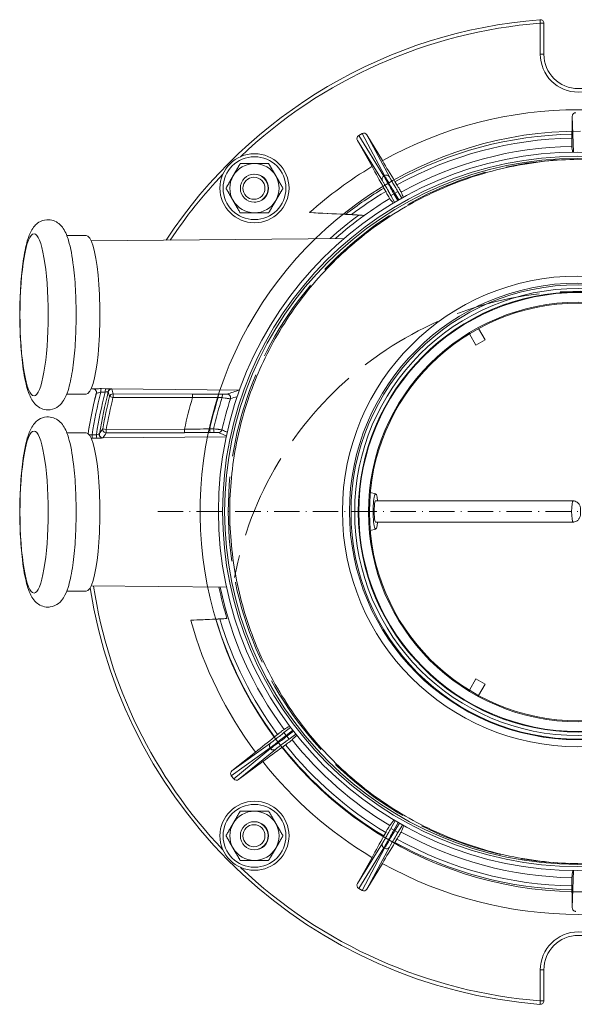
# Model space of a CAD drawing. Header units: millimetres. Extents: x 17747 to 112039, y -74980 to 446921.
# Tile 218 of 256: x 55205 to 55283, y 183014 to 183154. Entities that reach past the tile are written whole.
import ezdxf

# ---------------------------------------------------------------- set-up
doc = ezdxf.new("R2010")
doc.units = ezdxf.units.MM
doc.linetypes.add('ACAD_ISO02W100', pattern=[15, 12, -3])
doc.linetypes.add('ACAD_ISO10W100', pattern=[18, 12, -3, 0, -3])
for name, color, linetype, lineweight in [('UT_ZARIZENI - ZDROJ TEPLA', 3, 'Continuous', 35), ('VZT_09 ODA (SÁNÍ) - OBRYS', 7, 'Continuous', 5), ('VZT_10 ODA (SÁNÍ) - OSA', 7, 'ACAD_ISO10W100', 5), ('VZT_12 ODA (SÁNÍ) - SKRYTÉ', 3, 'ACAD_ISO02W100', 5)]:
    doc.layers.add(name, color=color, linetype=linetype, lineweight=lineweight)

msp = doc.modelspace()

# ---------------------------------------------------------------- linework, layer by layer
at = {"layer": 'UT_ZARIZENI - ZDROJ TEPLA', "lineweight": 13}
for p, q in [((55278.6, 183153.53), (55278.64, 183153.03)), ((55278.64, 183148.64), (55278.64, 183153.03)), ((55279.14, 183153.03), (55278.64, 183153.03)), ((55279.14, 183153.03), (55279.14, 183148.64)), ((55279.14, 183148.64), (55278.64, 183148.64)), ((55283.34, 183134.73), (55283.18, 183139.83)), ((55253.35, 183137.36), (55252.87, 183137.08)), ((55253.35, 183137.36), (55256.55, 183131.39)), ((55252.69, 183136.4), (55254.76, 183132.67)), ((55256.24, 183130.66), (55252.69, 183136.4)), ((55256.44, 183131.32), (55252.87, 183137.08)), ((55254.03, 183137.17), (55257.22, 183131.23)), ((55256.23, 183133.52), (55254.03, 183137.17)), ((55283.12, 183136.72), (55283.13, 183137.27)), ((55256.44, 183131.32), (55256.55, 183131.39)), ((55258.02, 183130.54), (55258.3, 183130.07)), ((55256.7, 183129.15), (55256.44, 183129.63)), ((55258.01, 183128.89), (55258.44, 183129.14)), ((55258.44, 183129.14), (55259, 183128.21)), ((55257.87, 183128.81), (55257.44, 183128.56)), ((55257.96, 183127.61), (55257.44, 183128.56)), ((55257.87, 183128.81), (55258.01, 183128.89)), ((55258.4, 183127.86), (55257.87, 183128.81)), ((55258.01, 183128.89), (55258.57, 183127.96)), ((55252.87, 183125.79), (55245.9, 183126.15)), ((55214.19, 183122.89), (55211.44, 183122.89)), ((55214.89, 183122.15), (55250.79, 183122.47)), ((55270.8, 183108.08), (55269.87, 183109.69)), ((55268.57, 183108.94), (55269.5, 183107.33)), ((55270.8, 183108.08), (55269.5, 183107.33)), ((55214.89, 183101.14), (55215.2, 183101.13)), ((55216.36, 183101.16), (55216.97, 183101.15)), ((55217.76, 183101.12), (55235.92, 183100.96)), ((55214.19, 183100.39), (55211.44, 183100.39)), ((55216.89, 183100.65), (55216.27, 183100.66)), ((55217.52, 183100.03), (55218.01, 183099.91)), ((55218.01, 183100.41), (55229.29, 183100.38)), ((55218.01, 183099.91), (55218.01, 183100.41)), ((55229.29, 183099.88), (55218.01, 183099.91)), ((55229.29, 183099.88), (55229.29, 183100.38)), ((55215.39, 183099.48), (55215.38, 183099.48)), ((55214.61, 183095.6), (55214.6, 183095.6)), ((55216.56, 183095.46), (55217.05, 183095.37)), ((55231.72, 183095.44), (55232.28, 183095.45)), ((55214.19, 183094.89), (55211.44, 183094.89)), ((55215.04, 183094.62), (55215.64, 183094.62)), ((55215.73, 183094.12), (55215.12, 183094.12)), ((55216.51, 183094.16), (55234.07, 183094.31)), ((55217.05, 183095.37), (55228.16, 183095.4)), ((55217.05, 183094.87), (55217.05, 183095.37)), ((55228.16, 183094.9), (55217.05, 183094.87)), ((55228.16, 183094.9), (55228.16, 183095.4)), ((55232.37, 183094.93), (55231.81, 183094.92)), ((55255.28, 183086.22), (55254.52, 183086.41)), ((55283.29, 183085.22), (55255.27, 183085.22)), ((55283.29, 183082.22), (55255.27, 183082.22)), ((55255.28, 183081.21), (55254.51, 183081.02)), ((55214.89, 183073.14), (55234.11, 183072.97)), ((55214.19, 183072.39), (55211.44, 183072.39)), ((55229.04, 183068.27), (55234.18, 183068.53)), ((55269.5, 183059.95), (55268.57, 183058.35)), ((55269.5, 183059.95), (55270.8, 183059.2)), ((55269.87, 183057.6), (55270.8, 183059.2)), ((55242.27, 183052.32), (55243.21, 183053.07)), ((55242.27, 183052.32), (55242.58, 183051.93)), ((55242.58, 183051.93), (55243.51, 183052.67)), ((55243.63, 183052.51), (55242.68, 183051.81)), ((55243.94, 183052.12), (55242.98, 183051.4)), ((55234.89, 183046.91), (55240.37, 183050.84)), ((55240.94, 183051.72), (55241.37, 183052.07)), ((55242.68, 183051.81), (55242.58, 183051.93)), ((55242.68, 183051.81), (55242.98, 183051.4)), ((55234.79, 183046.2), (55240.29, 183050.16)), ((55238.22, 183049.56), (55234.89, 183046.91)), ((55240.37, 183050.06), (55235.13, 183045.76)), ((55241.05, 183049.95), (55235.83, 183045.68)), ((55240.37, 183050.06), (55240.29, 183050.16)), ((55242.49, 183050.6), (55242.05, 183050.27)), ((55235.83, 183045.68), (55239.26, 183048.21)), ((55234.79, 183046.2), (55235.13, 183045.76)), ((55257.44, 183038.72), (55258.04, 183039.81)), ((55257.87, 183038.48), (55258.47, 183039.56)), ((55256.44, 183037.66), (55256.7, 183038.14)), ((55257.44, 183038.72), (55257.87, 183038.48)), ((55258.01, 183038.4), (55257.87, 183038.48)), ((55258.65, 183039.46), (55258.01, 183038.4)), ((55258.01, 183038.4), (55258.44, 183038.14)), ((55259.08, 183039.21), (55258.44, 183038.14)), ((55258.3, 183037.22), (55258.02, 183036.75)), ((55252.69, 183030.89), (55256.24, 183036.62)), ((55252.87, 183030.2), (55256.44, 183035.96)), ((55256.55, 183035.9), (55253.35, 183029.93)), ((55257.22, 183036.06), (55254.03, 183030.12)), ((55256.55, 183035.9), (55256.44, 183035.96)), ((55254.76, 183034.62), (55252.69, 183030.89)), ((55254.03, 183030.12), (55256.23, 183033.77)), ((55283.18, 183027.46), (55283.34, 183032.73)), ((55252.87, 183030.2), (55253.35, 183029.93)), ((55283.13, 183030.02), (55283.12, 183030.57)), ((55278.64, 183014.26), (55278.64, 183018.64)), ((55278.64, 183018.64), (55279.14, 183018.64)), ((55279.14, 183018.64), (55279.14, 183014.26)), ((55278.6, 183013.76), (55278.64, 183014.26)), ((55278.64, 183014.26), (55279.14, 183014.26))]:
    msp.add_line(p, q, dxfattribs=at)
for centre, radius in [((55283.96, 183083.73), 51), ((55238.08, 183129.61), 4.9), ((55283.96, 183083.73), 50.41), ((55238.08, 183129.61), 4.46), ((55283.96, 183083.73), 50.11), ((55238.08, 183129.61), 2), ((55238, 183129.6), 1.57), ((55283.96, 183083.73), 33.4), ((55283.96, 183083.73), 32.4), ((55284.04, 183083.64), 32.26), ((55284.04, 183083.64), 31.74), ((55284.04, 183083.64), 31.24), ((55284.04, 183083.64), 31.16), ((55284.04, 183083.64), 29.78), ((55284.04, 183083.64), 29.65), ((55238.08, 183037.68), 4.9), ((55238.08, 183037.68), 4.46), ((55238.08, 183037.68), 2), ((55238, 183037.68), 1.57)]:
    msp.add_circle(centre, radius, dxfattribs=at)
for centre, radius, start, end in [((55284.04, 183083.64), 70.1, 94.4534, 146.5863), ((55284.04, 183083.64), 69.6, 94.4534, 133.555), ((55278.64, 183153.03), 0.5, 0, 94.4534), ((55284.04, 183148.64), 5.4, 180, 0), ((55284.04, 183148.64), 4.9, 180, 0), ((55284.04, 183083.64), 57.11, 60.8515, 119.1485), ((55284.04, 183083.64), 53.63, 90.9756, 119.0244), ((55284.04, 183083.64), 53.09, 90.9974, 119.0026), ((55284.04, 183083.64), 51.92, 91.0294, 118.9706), ((55238.08, 183129.61), 3.5, 89.9, 149.9), ((55238.08, 183129.61), 3.5, 29.9, 89.9), ((55284.04, 183083.64), 57.11, 120.8515, 131.8985), ((55284.04, 183083.64), 69.6, 136.445, 146.309), ((55238.08, 183129.61), 3.5, 149.9, 209.9), ((55238, 183129.6), 2, 271.9938, 89.8173), ((55238.08, 183129.61), 3.5, 329.9, 29.9), ((55284.04, 183083.64), 53.63, 120.9756, 128.0182), ((55284.04, 183083.64), 53.09, 120.9974, 127.3276), ((55238.08, 183129.61), 3.5, 209.9, 269.9), ((55238.08, 183129.61), 3.5, 269.9, 329.9), ((55284.04, 183083.64), 51.92, 121.0294, 125.8037), ((55284.04, 183083.64), 52.42, 126.4819, 132.2391), ((55284.04, 183083.64), 51.92, 125.8086, 131.6189), ((55284.04, 183083.64), 51.94, 125.8346, 125.8566), ((55283.86, 183083.69), 69.91, 165.5301, 165.5302), ((55284.27, 183083.58), 70.33, 165.530851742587, 165.5308741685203), ((55284.04, 183083.64), 68.51, 166.1604, 170.0686), ((55284.04, 183083.64), 68.01, 166.1604, 170.0686), ((55284.04, 183083.64), 57.11, 163.4806, 168.1163), ((55284.04, 183083.64), 53.63, 162.371, 167.2908), ((55284.04, 183083.64), 53.09, 162.1885, 167.1519), ((55284.04, 183083.64), 51.92, 161.9667, 167.0218), ((55284.04, 183083.64), 69.6, 188.6852, 223.555), ((55284.04, 183083.64), 70.1, 188.8146, 265.5466), ((55284.04, 183083.64), 52.1, 191.8144, 196.8596), ((55284.04, 183083.64), 51.92, 191.859, 216.4706), ((55284.04, 183083.64), 57.11, 195.6195, 216.6485), ((55284.04, 183083.64), 53.63, 196.4663, 216.5244), ((55284.04, 183083.64), 53.09, 196.6121, 216.5026), ((55284.04, 183083.64), 51.92, 218.5294, 238.9706), ((55284.04, 183083.64), 53.63, 218.4756, 239.0244), ((55284.04, 183083.64), 53.09, 218.4974, 239.0026), ((55284.04, 183083.64), 57.11, 218.3515, 239.1485), ((55238.08, 183037.68), 3.5, 89.9, 149.9), ((55238.08, 183037.68), 3.5, 29.9, 89.9), ((55238, 183037.68), 2, 271.9938, 89.8173), ((55238.08, 183037.68), 3.5, 149.9, 209.9), ((55238.08, 183037.68), 3.5, 329.9, 29.9), ((55284.04, 183083.64), 51.92, 241.0294, 268.9706), ((55284.04, 183083.64), 53.63, 240.9756, 269.0244), ((55284.04, 183083.64), 53.09, 240.9974, 269.0026), ((55238.08, 183037.68), 3.5, 209.9, 269.9), ((55238.08, 183037.68), 3.5, 269.9, 329.9), ((55284.04, 183083.64), 69.6, 226.445, 265.5466), ((55284.04, 183083.64), 57.11, 240.8515, 299.1485), ((55284.04, 183018.64), 5.4, 0, 180), ((55284.04, 183018.64), 4.9, 0, 180), ((55278.64, 183014.26), 0.5, 265.5466, 0)]:
    msp.add_arc(centre, radius, start, end, dxfattribs=at)
for centre, major_axis, ratio, start_param, end_param in [((55282.93, 183140.75), (0.35, 20.02), 0.013042, 4.537953, 4.666842), ((55253.6, 183136.91), (0.245, -0.456), 0.965894, 1.621369, 3.17192), ((55253.13, 183136.64), (0.273, -0.44), 0.965894, 3.111266, 4.661816), ((55256.68, 183130.91), (-0.425, -0.263), 0.965894, 4.682062, 6.232613), ((55256.79, 183130.97), (-0.441, -0.236), 0.965894, 4.2345, 4.742716), ((55256.79, 183130.97), (0.441, 0.236), 0.965894, 0.050573, 1.092907), ((55311.08, 183104.25), (533.49, -27.53), 0.034899, 1.683857, 1.685448), ((55214.19, 183111.64), (0, -11.25), 0.173648, 0, 3.141593), ((55284.04, 183083.64), (-0.56, -70.47), 0.999846, 4.469294, 4.469297), ((55216.36, 183100.66), (0.004, 0.5), 0.17335, 0.079357, 1.572333), ((55216.98, 183100.65), (0.004, 0.5), 0.17335, 0.079336, 1.572333), ((55217.75, 183100.62), (0.045, 0.498), 0.929511, 0.094773, 1.437547), ((55217.82, 183100.61), (0.484, 0.126), 0.999349, 1.314391, 2.636684), ((55214.38, 183101.1), (3.44, 0.01), 0.018759, 0.004833, 0.199473), ((55267.59, 183118.26), (9.96, -68.07), 0.75962, 4.854938, 4.865434), ((55281.95, 183083.62), (0, -68.83), 0.984859, 4.462296, 4.551987), ((55284.04, 183083.64), (-0.54, -70.47), 0.999846, 4.47682, 4.493419), ((55267.16, 183087.14), (-12.24, -58.73), 0.867312, 4.662776, 4.765474), ((55281.88, 183083.62), (0, -67.74), 0.984644, 4.45708, 4.54738), ((55215.57, 183100.33), (-1.76, -0.4), 0.012546, 3.144983, 3.343062), ((55267.59, 183117.87), (9.81, -68.63), 0.760267, 4.855017, 4.86549), ((55218.01, 183099.91), (0.483, 0.129), 0.999346, 1.306349, 2.637867), ((55195.35, 183081.74), (-114.81, -5.36), 0.155524, 4.370948, 4.405028), ((55193.96, 183082.14), (117.88, 5.87), 0.142106, 1.226793, 1.259283), ((55233.01, 183099.86), (0.004, 0.5), 0.166157, 0.035399, 1.519608), ((55233.58, 183099.86), (0.004, 0.5), 0.165997, 0.035398, 1.519078), ((55234.2, 183099.87), (-0.163, 0.473), 0.994407, 4.068047, 5.946433), ((55235.92, 183100.46), (-0.161, 0.473), 0.99426, 5.87741, 5.950906), ((55320.05, 183002.35), (-77.12, 119.09), 0.798144, 0.325947, 0.333274), ((55217.05, 183095.37), (0.413, -0.282), 0.999105, 3.566867, 5.312955), ((55195.27, 183117.83), (114.49, -5.83), 0.1893, 5.013369, 5.046024), ((55231.81, 183095.42), (0.004, -0.5), 0.169188, 4.672703, 6.247768), ((55232.37, 183095.43), (0.004, -0.5), 0.169094, 4.672293, 6.247769), ((55214.19, 183083.64), (0, -11.25), 0.173648, 0, 3.141593), ((55215.12, 183094.62), (0.004, -0.5), 0.17335, 4.710852, 6.203784), ((55215.73, 183094.62), (0.004, -0.5), 0.17335, 4.710852, 6.203806), ((55216.5, 183094.66), (0.045, -0.498), 0.928216, 4.488187, 6.189242), ((55215.61, 183094.68), (0.471, 0.077), 0.095151, 5.86057, 6.232956), ((55216.58, 183094.67), (0.416, -0.278), 0.999115, 3.569537, 5.304299), ((55211.82, 183094.18), (4.76, -0.01), 0.016201, 6.110041, 6.272404), ((55267.33, 183049.03), (-26.64, -78.42), 0.797242, 4.377337, 4.387789), ((55196.42, 183113.63), (-112.39, 5.14), 0.160202, 1.864412, 1.898421), ((55232.97, 183095.42), (0.201, 0.458), 0.9963, 3.559767, 4.89929), ((55255.27, 183083.72), (0, -2.51), 0.139173, 2.211699, 7.213079), ((55255.27, 183083.72), (0, 1.5), 0.139173, 0, 3.141593), ((55283.29, 183083.72), (0, -1.5), 0.139173, 3.141593, 6.283185), ((55240.68, 183050.45), (-0.292, 0.406), 0.965894, 0.050573, 1.601123), ((55240.75, 183050.35), (-0.317, 0.387), 0.965894, 1.540469, 2.048686), ((55240.75, 183050.35), (0.317, -0.387), 0.965894, 5.190278, 6.232613), ((55235.2, 183046.52), (-0.42, -0.302), 0.965894, 4.762962, 6.313512), ((55235.54, 183046.08), (-0.401, -0.328), 0.965894, 6.252858, 7.803409), ((55256.68, 183036.38), (-0.425, 0.263), 0.965894, 0.050573, 1.601123), ((55256.79, 183036.32), (-0.441, 0.236), 0.965894, 1.540469, 2.048686), ((55256.79, 183036.32), (0.441, -0.236), 0.965894, 5.190278, 6.232613), ((55253.13, 183030.65), (-0.273, -0.44), 0.965894, 4.762962, 6.313512), ((55253.6, 183030.38), (-0.245, -0.456), 0.965894, 6.252858, 7.803409), ((55282.93, 183026.54), (-0.35, 20.02), 0.013042, 4.757936, 4.886824)]:
    msp.add_ellipse(centre, major_axis=major_axis, ratio=ratio, start_param=start_param, end_param=end_param, dxfattribs=at)
for centre in [(55206.8, 183111.64), (55206.8, 183083.64)]:
    msp.add_ellipse(centre, major_axis=(0, -11.5), ratio=0.173648, dxfattribs=at)
for points, knots in [([(55283.18, 183139.83), (55283.18, 183139.89), (55283.19, 183139.95), (55283.23, 183140.07), (55283.26, 183140.12), (55283.34, 183140.21), (55283.4, 183140.25), (55283.46, 183140.28), (55283.47, 183140.29), (55283.49, 183140.3), (55283.53, 183140.31), (55283.56, 183140.32), (55283.62, 183140.33), (55283.64, 183140.33), (55283.67, 183140.33), (55283.67, 183140.33), (55283.67, 183140.33)], [-0.05609471, -0.05609471, -0.05609471, -0.05609471, -0.03793282, -0.03793282, -0.01994566, -0.01994566, 0, 0, 0, 0.00473253, 0.00473253, 0.01474455, 0.01474455, 0.0220341, 0.0220341, 0.02254335, 0.02254335, 0.02254335, 0.02254335]), ([(55283.11, 183135.55), (55283.11, 183135.56), (55283.11, 183135.59), (55283.1, 183135.67), (55283.1, 183135.75), (55283.1, 183135.93), (55283.11, 183136.05), (55283.11, 183136.28), (55283.11, 183136.42), (55283.11, 183136.6), (55283.11, 183136.66), (55283.12, 183136.72)], [0.3044714, 0.3044714, 0.3044714, 0.3044714, 0.333314, 0.333314, 0.3703354, 0.3703354, 0.4073691, 0.4073691, 0.4444213, 0.4444213, 0.4609445, 0.4609445, 0.4609445, 0.4609445]), ([(55257.44, 183128.56), (55257.32, 183128.77), (55257.21, 183128.97), (55257.1, 183129.16), (55257.09, 183129.19), (55257.07, 183129.22), (55257.05, 183129.25), (55257.05, 183129.25), (55257.05, 183129.26), (55257.04, 183129.27), (55256.92, 183129.49), (55256.8, 183129.7), (55256.69, 183129.89), (55256.59, 183130.06), (55256.51, 183130.21), (55256.44, 183130.33), (55256.43, 183130.35), (55256.42, 183130.36), (55256.41, 183130.37), (55256.41, 183130.38), (55256.41, 183130.38), (55256.41, 183130.39), (55256.33, 183130.51), (55256.28, 183130.61), (55256.24, 183130.66)], [0, 0, 0, 0, 0.21875, 0.21875, 0.21875, 0.25, 0.25, 0.25, 0.256641, 0.256641, 0.256641, 0.5, 0.5, 0.5, 0.71875, 0.71875, 0.71875, 0.743134, 0.743134, 0.743134, 0.75, 0.75, 0.75, 1, 1, 1, 1]), ([(55257.87, 183128.81), (55257.71, 183129.09), (55257.55, 183129.38), (55257.25, 183129.92), (55257.1, 183130.17), (55256.85, 183130.62), (55256.74, 183130.82), (55256.55, 183131.13), (55256.48, 183131.25), (55256.44, 183131.32)], [0, 0, 0, 0, 0.25, 0.25, 0.5, 0.5, 0.75, 0.75, 1, 1, 1, 1]), ([(55256.55, 183131.39), (55256.59, 183131.31), (55256.66, 183131.19), (55256.84, 183130.88), (55256.95, 183130.68), (55257.21, 183130.23), (55257.36, 183129.98), (55257.68, 183129.45), (55257.84, 183129.17), (55258.01, 183128.89)], [0, 0, 0, 0, 0.25, 0.25, 0.5, 0.5, 0.75, 0.75, 1, 1, 1, 1]), ([(55257.22, 183131.23), (55257.25, 183131.17), (55257.29, 183131.09), (55257.35, 183130.99), (55257.36, 183130.98), (55257.37, 183130.96), (55257.38, 183130.94), (55257.38, 183130.94), (55257.38, 183130.94), (55257.38, 183130.93), (55257.46, 183130.8), (55257.55, 183130.64), (55257.66, 183130.45), (55257.76, 183130.28), (55257.87, 183130.1), (55257.99, 183129.9), (55258, 183129.88), (55258.01, 183129.86), (55258.03, 183129.83), (55258.03, 183129.83), (55258.04, 183129.82), (55258.04, 183129.82), (55258.17, 183129.6), (55258.3, 183129.37), (55258.44, 183129.14)], [0, 0, 0, 0, 0.21875, 0.21875, 0.21875, 0.25, 0.25, 0.25, 0.256641, 0.256641, 0.256641, 0.5, 0.5, 0.5, 0.71875, 0.71875, 0.71875, 0.743134, 0.743134, 0.743134, 0.75, 0.75, 0.75, 1, 1, 1, 1]), ([(55257.28, 183128.13), (55257.27, 183128.14), (55257.26, 183128.16), (55257.22, 183128.23), (55257.17, 183128.3), (55257.09, 183128.46), (55257.03, 183128.56), (55256.92, 183128.76), (55256.84, 183128.89), (55256.76, 183129.04), (55256.73, 183129.1), (55256.7, 183129.15)], [0.3044714, 0.3044714, 0.3044714, 0.3044714, 0.333314, 0.333314, 0.3703354, 0.3703354, 0.4073691, 0.4073691, 0.4444213, 0.4444213, 0.4609445, 0.4609445, 0.4609445, 0.4609445]), ([(55258.3, 183130.07), (55258.33, 183130.02), (55258.36, 183129.97), (55258.45, 183129.82), (55258.53, 183129.69), (55258.65, 183129.5), (55258.71, 183129.39), (55258.8, 183129.24), (55258.84, 183129.17), (55258.88, 183129.1), (55258.89, 183129.07), (55258.89, 183129.06)], [0.1316447, 0.1316447, 0.1316447, 0.1316447, 0.1481679, 0.1481679, 0.1852202, 0.1852202, 0.2222539, 0.2222539, 0.2592753, 0.2592753, 0.2881178, 0.2881178, 0.2881178, 0.2881178]), ([(55208.77, 183098.14), (55208.45, 183098.14), (55208.13, 183098.22), (55207.55, 183098.46), (55207.31, 183098.63), (55206.84, 183099.06), (55206.66, 183099.32), (55206.1, 183100.25), (55205.88, 183100.95), (55205.43, 183102.8), (55205.24, 183103.99), (55204.97, 183106.49), (55204.88, 183107.75), (55204.78, 183110.34), (55204.77, 183111.66), (55204.82, 183114.25), (55204.88, 183115.52), (55205.07, 183117.92), (55205.21, 183119.04), (55205.56, 183121.08), (55205.76, 183121.98), (55206.25, 183123.28), (55206.45, 183123.76), (55207.05, 183124.43), (55207.24, 183124.61), (55207.77, 183124.95), (55208.17, 183125.11), (55208.93, 183125.16), (55209.27, 183125.11), (55209.86, 183124.9), (55210.11, 183124.75), (55210.6, 183124.35), (55210.79, 183124.11), (55211.31, 183123.34), (55211.5, 183122.8), (55212, 183121.15), (55212.22, 183119.91), (55212.53, 183117.34), (55212.64, 183116.09), (55212.76, 183113.52), (55212.78, 183112.2), (55212.75, 183109.59), (55212.7, 183108.31), (55212.53, 183105.87), (55212.4, 183104.72), (55212.08, 183102.63), (55211.88, 183101.7), (55211.46, 183100.39), (55211.28, 183099.93), (55210.81, 183099.2), (55210.61, 183098.93), (55209.97, 183098.44), (55209.57, 183098.23), (55208.98, 183098.15), (55208.88, 183098.14), (55208.77, 183098.14)], [0, 0, 0, 0, 0.072499, 0.072499, 0.155447, 0.155447, 0.282137, 0.282137, 0.618277, 0.618277, 1.012074, 1.012074, 1.351152, 1.351152, 1.681642, 1.681642, 2.01128, 2.01128, 2.345932, 2.345932, 2.702181, 2.702181, 2.949759, 2.949759, 3.031734, 3.031734, 3.129011, 3.129011, 3.201823, 3.201823, 3.281506, 3.281506, 3.39636, 3.39636, 3.667379, 3.667379, 4.102991, 4.102991, 4.444744, 4.444744, 4.775823, 4.775823, 5.105273, 5.105273, 5.438668, 5.438668, 5.789425, 5.789425, 6.017423, 6.017423, 6.150304, 6.150304, 6.260462, 6.260462, 6.283185, 6.283185, 6.283185, 6.283185]), ([(55251.85, 183125.86), (55251.94, 183125.85), (55252.03, 183125.85), (55252.34, 183125.83), (55252.6, 183125.82), (55252.98, 183125.79), (55253.17, 183125.78), (55253.41, 183125.76), (55253.52, 183125.75), (55253.59, 183125.74), (55253.61, 183125.74), (55253.62, 183125.74)], [0.1665001, 0.1665001, 0.1665001, 0.1665001, 0.1921306, 0.1921306, 0.2580771, 0.2580771, 0.3109257, 0.3109257, 0.3509314, 0.3509314, 0.3609644, 0.3609644, 0.3609644, 0.3609644]), ([(55252.87, 183125.79), (55252.99, 183125.78), (55253.12, 183125.78), (55253.31, 183125.76), (55253.4, 183125.76), (55253.52, 183125.75), (55253.58, 183125.74), (55253.61, 183125.74), (55253.61, 183125.74), (55253.62, 183125.74)], [0.0972819, 0.0972819, 0.0972819, 0.0972819, 0.13070035, 0.13070035, 0.15718422, 0.15718422, 0.17715432, 0.17715432, 0.179221, 0.179221, 0.179221, 0.179221]), ([(55215.2, 183101.13), (55215.22, 183101.13), (55215.23, 183101.13), (55215.25, 183101.14), (55215.32, 183101.14), (55215.41, 183101.14), (55215.53, 183101.14), (55215.64, 183101.15), (55215.78, 183101.15), (55215.92, 183101.15), (55215.93, 183101.15), (55215.93, 183101.15), (55215.94, 183101.15), (55216.08, 183101.16), (55216.22, 183101.16), (55216.36, 183101.16)], [0.1708466, 0.1708466, 0.1708466, 0.1708466, 0.2443214, 0.2443214, 0.2443214, 0.495273, 0.495273, 0.495273, 0.7478566, 0.7478566, 0.7478566, 0.7621427, 0.7621427, 0.7621427, 1, 1, 1, 1]), ([(55215.64, 183100.52), (55215.65, 183100.57), (55215.65, 183100.63), (55215.65, 183100.72), (55215.64, 183100.77), (55215.6, 183100.86), (55215.58, 183100.91), (55215.52, 183100.98), (55215.5, 183101), (55215.43, 183101.06), (55215.38, 183101.09), (55215.31, 183101.11), (55215.29, 183101.12), (55215.26, 183101.13), (55215.25, 183101.13), (55215.23, 183101.13), (55215.22, 183101.13), (55215.21, 183101.13), (55215.2, 183101.13), (55215.2, 183101.13), (55215.2, 183101.13), (55215.2, 183101.13)], [0, 0, 0, 0, 0.01614332, 0.01614332, 0.02905195, 0.02905195, 0.04543236, 0.04543236, 0.05575406, 0.05575406, 0.07209182, 0.07209182, 0.07908447, 0.07908447, 0.08315586, 0.08315586, 0.08805304, 0.08805304, 0.09216223, 0.09216223, 0.09318076, 0.09318076, 0.09318076, 0.09318076]), ([(55216.97, 183101.15), (55217.15, 183101.15), (55217.31, 183101.15), (55217.45, 183101.14), (55217.58, 183101.13), (55217.69, 183101.12), (55217.76, 183101.12)], [0, 0, 0, 0, 0.501289, 0.501289, 0.501289, 1, 1, 1, 1]), ([(55216.27, 183100.66), (55216.23, 183100.65), (55216.14, 183100.63), (55216.05, 183100.61), (55215.95, 183100.58), (55215.91, 183100.57), (55215.84, 183100.55), (55215.84, 183100.55), (55215.83, 183100.55), (55215.83, 183100.55), (55215.76, 183100.53), (55215.72, 183100.52), (55215.68, 183100.52), (55215.65, 183100.51), (55215.64, 183100.51), (55215.64, 183100.52)], [0, 0, 0, 0, 0.25, 0.25, 0.25, 0.5, 0.5, 0.5, 0.5133025, 0.5133025, 0.5133025, 0.7528085, 0.7528085, 0.7528085, 0.9904697, 0.9904697, 0.9904697, 0.9904697]), ([(55217.14, 183100.7), (55217.14, 183100.7), (55217.14, 183100.7), (55217.13, 183100.7), (55217.09, 183100.69), (55217.01, 183100.68), (55216.89, 183100.65)], [0.4859393, 0.4859393, 0.4859393, 0.4859393, 0.5, 0.5, 0.5, 1, 1, 1, 1]), ([(55233.58, 183100.36), (55233.65, 183100.35), (55233.73, 183100.35), (55233.8, 183100.35), (55233.87, 183100.36), (55233.93, 183100.36), (55233.99, 183100.36), (55234.05, 183100.36), (55234.1, 183100.36), (55234.14, 183100.36), (55234.17, 183100.36), (55234.2, 183100.37), (55234.2, 183100.37)], [0, 0, 0, 0, 0.249364, 0.249364, 0.249364, 0.5, 0.5, 0.5, 0.750761, 0.750761, 0.750761, 1, 1, 1, 1]), ([(55234.67, 183099.72), (55234.66, 183099.71), (55234.63, 183099.72), (55234.56, 183099.73), (55234.56, 183099.73), (55234.55, 183099.73), (55234.55, 183099.73), (55234.48, 183099.74), (55234.36, 183099.75), (55234.28, 183099.76), (55234.24, 183099.77), (55234.19, 183099.78), (55234.12, 183099.79), (55234.06, 183099.8), (55234.02, 183099.8), (55233.91, 183099.82), (55233.91, 183099.82), (55233.91, 183099.82), (55233.91, 183099.82)], [0, 0, 0, 0, 0.25, 0.25, 0.25, 0.26763, 0.26763, 0.26763, 0.5, 0.5, 0.5, 0.625, 0.625, 0.625, 0.75, 0.75, 0.75, 0.7517328, 0.7517328, 0.7517328, 0.7517328]), ([(55208.77, 183070.14), (55208.45, 183070.14), (55208.13, 183070.22), (55207.55, 183070.46), (55207.31, 183070.63), (55206.84, 183071.06), (55206.66, 183071.32), (55206.1, 183072.25), (55205.88, 183072.95), (55205.43, 183074.8), (55205.24, 183075.99), (55204.97, 183078.49), (55204.88, 183079.75), (55204.78, 183082.34), (55204.77, 183083.66), (55204.82, 183086.25), (55204.88, 183087.52), (55205.07, 183089.92), (55205.21, 183091.04), (55205.56, 183093.08), (55205.76, 183093.98), (55206.25, 183095.28), (55206.45, 183095.76), (55207.05, 183096.43), (55207.24, 183096.61), (55207.77, 183096.95), (55208.17, 183097.11), (55208.93, 183097.16), (55209.27, 183097.11), (55209.86, 183096.9), (55210.11, 183096.75), (55210.6, 183096.35), (55210.79, 183096.11), (55211.31, 183095.34), (55211.5, 183094.8), (55212, 183093.15), (55212.22, 183091.91), (55212.53, 183089.34), (55212.64, 183088.09), (55212.76, 183085.52), (55212.78, 183084.2), (55212.75, 183081.59), (55212.7, 183080.31), (55212.53, 183077.87), (55212.4, 183076.72), (55212.08, 183074.63), (55211.88, 183073.7), (55211.46, 183072.39), (55211.28, 183071.93), (55210.81, 183071.2), (55210.61, 183070.93), (55209.97, 183070.44), (55209.57, 183070.23), (55208.98, 183070.15), (55208.88, 183070.14), (55208.77, 183070.14)], [0, 0, 0, 0, 0.072499, 0.072499, 0.155447, 0.155447, 0.282137, 0.282137, 0.618277, 0.618277, 1.012074, 1.012074, 1.351152, 1.351152, 1.681642, 1.681642, 2.01128, 2.01128, 2.345932, 2.345932, 2.702181, 2.702181, 2.949759, 2.949759, 3.031734, 3.031734, 3.129011, 3.129011, 3.201823, 3.201823, 3.281506, 3.281506, 3.39636, 3.39636, 3.667379, 3.667379, 4.102991, 4.102991, 4.444744, 4.444744, 4.775823, 4.775823, 5.105273, 5.105273, 5.438668, 5.438668, 5.789425, 5.789425, 6.017423, 6.017423, 6.150304, 6.150304, 6.260462, 6.260462, 6.283185, 6.283185, 6.283185, 6.283185]), ([(55232.28, 183095.45), (55232.38, 183095.44), (55232.46, 183095.43), (55232.53, 183095.42), (55232.6, 183095.41), (55232.62, 183095.41), (55232.69, 183095.4), (55232.78, 183095.39), (55232.86, 183095.38), (55232.93, 183095.38), (55232.98, 183095.37), (55233.02, 183095.36), (55233.06, 183095.36), (55233.06, 183095.36), (55233.06, 183095.36), (55233.07, 183095.36), (55233.18, 183095.34), (55233.27, 183095.33), (55233.33, 183095.32), (55233.4, 183095.31), (55233.44, 183095.31), (55233.45, 183095.3)], [0, 0, 0, 0, 0.125, 0.125, 0.125, 0.247938, 0.247938, 0.247938, 0.403499, 0.403499, 0.403499, 0.496948, 0.496948, 0.496948, 0.5, 0.5, 0.5, 0.740638, 0.740638, 0.740638, 1, 1, 1, 1]), ([(55214.65, 183094.57), (55214.68, 183094.58), (55214.72, 183094.58), (55214.75, 183094.58), (55214.84, 183094.59), (55214.94, 183094.6), (55215.04, 183094.62)], [0.5705114, 0.5705114, 0.5705114, 0.5705114, 0.6963098, 0.6963098, 0.6963098, 1, 1, 1, 1]), ([(55215.64, 183094.62), (55215.69, 183094.63), (55215.8, 183094.65), (55215.88, 183094.68), (55215.97, 183094.7), (55216.02, 183094.72), (55216.04, 183094.73)], [0, 0, 0, 0, 0.5, 0.5, 0.5, 1, 1, 1, 1]), ([(55216.51, 183094.16), (55216.44, 183094.15), (55216.33, 183094.14), (55216.2, 183094.14), (55216.06, 183094.13), (55215.9, 183094.13), (55215.73, 183094.12)], [0, 0, 0, 0, 0.498212, 0.498212, 0.498212, 1, 1, 1, 1]), ([(55232.97, 183094.92), (55232.96, 183094.92), (55232.94, 183094.92), (55232.91, 183094.92), (55232.87, 183094.92), (55232.82, 183094.93), (55232.77, 183094.93), (55232.71, 183094.93), (55232.65, 183094.93), (55232.58, 183094.93), (55232.51, 183094.93), (55232.44, 183094.93), (55232.37, 183094.93)], [0, 0, 0, 0, 0.249238, 0.249238, 0.249238, 0.5, 0.5, 0.5, 0.750663, 0.750663, 0.750663, 1, 1, 1, 1]), ([(55233.45, 183095.3), (55233.48, 183095.29), (55233.5, 183095.28), (55233.63, 183095.22), (55233.74, 183095.18), (55233.97, 183095.08), (55234.09, 183095.02), (55234.21, 183094.97)], [0, 0, 0, 0, 0.0576703, 0.0576703, 0.2883515, 0.2883515, 0.5594353, 0.5594353, 0.5594353, 0.5594353]), ([(55283.29, 183085.22), (55283.4, 183085.22), (55283.51, 183085.2), (55283.7, 183085.13), (55283.79, 183085.09), (55283.95, 183084.98), (55284.01, 183084.92), (55284.12, 183084.79), (55284.16, 183084.72), (55284.24, 183084.59), (55284.26, 183084.53), (55284.3, 183084.39), (55284.31, 183084.33), (55284.33, 183084.23), (55284.33, 183084.2), (55284.34, 183084.14), (55284.34, 183084.11), (55284.35, 183084.04), (55284.35, 183084.01), (55284.35, 183083.94), (55284.36, 183083.91), (55284.36, 183083.79), (55284.36, 183083.7), (55284.36, 183083.52), (55284.35, 183083.43), (55284.33, 183083.24), (55284.33, 183083.14), (55284.27, 183082.94), (55284.25, 183082.88), (55284.19, 183082.76), (55284.16, 183082.71), (55284.09, 183082.61), (55284.05, 183082.56), (55283.96, 183082.47), (55283.91, 183082.43), (55283.76, 183082.33), (55283.64, 183082.27), (55283.43, 183082.22), (55283.36, 183082.22), (55283.29, 183082.22)], [3.141593, 3.141593, 3.141593, 3.141593, 3.186232, 3.186232, 3.235343, 3.235343, 3.299464, 3.299464, 3.396593, 3.396593, 3.553806, 3.553806, 3.834839, 3.834839, 3.980117, 3.980117, 4.136503, 4.136503, 4.299642, 4.299642, 4.463158, 4.463158, 4.88484, 4.88484, 5.298341, 5.298341, 5.83615, 5.83615, 6.001028, 6.001028, 6.087869, 6.087869, 6.148023, 6.148023, 6.190059, 6.190059, 6.253927, 6.253927, 6.283185, 6.283185, 6.283185, 6.283185]), ([(55234.18, 183068.53), (55234.15, 183068.53), (55234.11, 183068.53), (55233.99, 183068.52), (55233.86, 183068.51), (55233.63, 183068.49), (55233.48, 183068.48), (55233.29, 183068.47), (55233.23, 183068.47), (55233.17, 183068.47)], [0.3594736, 0.3594736, 0.3594736, 0.3594736, 0.3743701, 0.3743701, 0.4121128, 0.4121128, 0.4505589, 0.4505589, 0.4675624, 0.4675624, 0.4675624, 0.4675624]), ([(55240.37, 183050.84), (55240.41, 183050.88), (55240.49, 183050.93), (55240.58, 183051), (55240.6, 183051.01), (55240.61, 183051.02), (55240.62, 183051.03), (55240.63, 183051.04), (55240.63, 183051.04), (55240.63, 183051.04), (55240.76, 183051.13), (55240.9, 183051.25), (55241.07, 183051.38), (55241.23, 183051.5), (55241.4, 183051.63), (55241.58, 183051.78), (55241.6, 183051.79), (55241.62, 183051.81), (55241.64, 183051.83), (55241.65, 183051.83), (55241.65, 183051.83), (55241.66, 183051.84), (55241.86, 183052), (55242.06, 183052.16), (55242.27, 183052.32)], [0, 0, 0, 0, 0.21875, 0.21875, 0.21875, 0.25, 0.25, 0.25, 0.256641, 0.256641, 0.256641, 0.5, 0.5, 0.5, 0.71875, 0.71875, 0.71875, 0.743134, 0.743134, 0.743134, 0.75, 0.75, 0.75, 1, 1, 1, 1]), ([(55241.37, 183052.07), (55241.41, 183052.1), (55241.46, 183052.14), (55241.6, 183052.25), (55241.71, 183052.34), (55241.89, 183052.48), (55241.99, 183052.56), (55242.13, 183052.66), (55242.19, 183052.71), (55242.26, 183052.76), (55242.28, 183052.78), (55242.29, 183052.79)], [0.1316447, 0.1316447, 0.1316447, 0.1316447, 0.1481679, 0.1481679, 0.1852202, 0.1852202, 0.2222539, 0.2222539, 0.2592753, 0.2592753, 0.2881178, 0.2881178, 0.2881178, 0.2881178]), ([(55240.29, 183050.16), (55240.36, 183050.2), (55240.47, 183050.29), (55240.76, 183050.51), (55240.94, 183050.65), (55241.35, 183050.97), (55241.58, 183051.15), (55242.07, 183051.53), (55242.32, 183051.73), (55242.58, 183051.93)], [0, 0, 0, 0, 0.25, 0.25, 0.5, 0.5, 0.75, 0.75, 1, 1, 1, 1]), ([(55242.68, 183051.81), (55242.42, 183051.61), (55242.15, 183051.41), (55241.66, 183051.04), (55241.43, 183050.87), (55241.01, 183050.55), (55240.83, 183050.42), (55240.54, 183050.19), (55240.44, 183050.11), (55240.37, 183050.06)], [0, 0, 0, 0, 0.25, 0.25, 0.5, 0.5, 0.75, 0.75, 1, 1, 1, 1]), ([(55242.98, 183051.4), (55242.79, 183051.26), (55242.6, 183051.13), (55242.43, 183050.99), (55242.4, 183050.97), (55242.38, 183050.96), (55242.35, 183050.94), (55242.34, 183050.93), (55242.34, 183050.93), (55242.33, 183050.92), (55242.12, 183050.77), (55241.93, 183050.62), (55241.76, 183050.49), (55241.6, 183050.37), (55241.47, 183050.27), (55241.35, 183050.18), (55241.34, 183050.17), (55241.33, 183050.16), (55241.31, 183050.16), (55241.31, 183050.15), (55241.31, 183050.15), (55241.3, 183050.15), (55241.19, 183050.06), (55241.1, 183049.99), (55241.05, 183049.95)], [0, 0, 0, 0, 0.21875, 0.21875, 0.21875, 0.25, 0.25, 0.25, 0.256641, 0.256641, 0.256641, 0.5, 0.5, 0.5, 0.71875, 0.71875, 0.71875, 0.743134, 0.743134, 0.743134, 0.75, 0.75, 0.75, 1, 1, 1, 1]), ([(55243.43, 183051.31), (55243.42, 183051.3), (55243.4, 183051.28), (55243.33, 183051.23), (55243.27, 183051.18), (55243.13, 183051.07), (55243.03, 183051), (55242.85, 183050.86), (55242.73, 183050.78), (55242.59, 183050.67), (55242.54, 183050.63), (55242.49, 183050.6)], [0.3044714, 0.3044714, 0.3044714, 0.3044714, 0.333314, 0.333314, 0.3703354, 0.3703354, 0.4073691, 0.4073691, 0.4444213, 0.4444213, 0.4609445, 0.4609445, 0.4609445, 0.4609445]), ([(55256.24, 183036.62), (55256.28, 183036.68), (55256.32, 183036.75), (55256.38, 183036.86), (55256.39, 183036.87), (55256.4, 183036.89), (55256.41, 183036.9), (55256.41, 183036.91), (55256.41, 183036.91), (55256.41, 183036.91), (55256.49, 183037.05), (55256.58, 183037.21), (55256.69, 183037.4), (55256.79, 183037.57), (55256.89, 183037.75), (55257.01, 183037.95), (55257.02, 183037.98), (55257.03, 183038), (55257.04, 183038.02), (55257.05, 183038.03), (55257.05, 183038.03), (55257.05, 183038.04), (55257.18, 183038.26), (55257.31, 183038.49), (55257.44, 183038.72)], [0, 0, 0, 0, 0.21875, 0.21875, 0.21875, 0.25, 0.25, 0.25, 0.256641, 0.256641, 0.256641, 0.5, 0.5, 0.5, 0.71875, 0.71875, 0.71875, 0.743134, 0.743134, 0.743134, 0.75, 0.75, 0.75, 1, 1, 1, 1]), ([(55256.44, 183035.96), (55256.48, 183036.04), (55256.55, 183036.15), (55256.74, 183036.47), (55256.85, 183036.66), (55257.1, 183037.12), (55257.25, 183037.37), (55257.55, 183037.91), (55257.71, 183038.2), (55257.87, 183038.48)], [0, 0, 0, 0, 0.25, 0.25, 0.5, 0.5, 0.75, 0.75, 1, 1, 1, 1]), ([(55258.01, 183038.4), (55257.84, 183038.12), (55257.68, 183037.84), (55257.36, 183037.31), (55257.21, 183037.05), (55256.95, 183036.61), (55256.84, 183036.41), (55256.66, 183036.09), (55256.59, 183035.98), (55256.55, 183035.9)], [0, 0, 0, 0, 0.25, 0.25, 0.5, 0.5, 0.75, 0.75, 1, 1, 1, 1]), ([(55256.7, 183038.14), (55256.73, 183038.19), (55256.76, 183038.24), (55256.84, 183038.4), (55256.92, 183038.53), (55257.03, 183038.73), (55257.09, 183038.83), (55257.17, 183038.98), (55257.22, 183039.06), (55257.26, 183039.13), (55257.27, 183039.15), (55257.28, 183039.16)], [0.1316447, 0.1316447, 0.1316447, 0.1316447, 0.1481679, 0.1481679, 0.1852202, 0.1852202, 0.2222539, 0.2222539, 0.2592753, 0.2592753, 0.2881178, 0.2881178, 0.2881178, 0.2881178]), ([(55258.44, 183038.14), (55258.32, 183037.94), (55258.2, 183037.75), (55258.09, 183037.55), (55258.07, 183037.53), (55258.06, 183037.5), (55258.04, 183037.47), (55258.04, 183037.47), (55258.03, 183037.46), (55258.03, 183037.45), (55257.9, 183037.23), (55257.77, 183037.02), (55257.66, 183036.84), (55257.56, 183036.67), (55257.48, 183036.52), (55257.41, 183036.4), (55257.4, 183036.38), (55257.39, 183036.37), (55257.38, 183036.35), (55257.38, 183036.35), (55257.38, 183036.35), (55257.38, 183036.34), (55257.3, 183036.22), (55257.25, 183036.12), (55257.22, 183036.06)], [0, 0, 0, 0, 0.21875, 0.21875, 0.21875, 0.25, 0.25, 0.25, 0.256641, 0.256641, 0.256641, 0.5, 0.5, 0.5, 0.71875, 0.71875, 0.71875, 0.743134, 0.743134, 0.743134, 0.75, 0.75, 0.75, 1, 1, 1, 1]), ([(55258.89, 183038.22), (55258.89, 183038.22), (55258.88, 183038.19), (55258.84, 183038.12), (55258.8, 183038.05), (55258.71, 183037.9), (55258.65, 183037.79), (55258.53, 183037.6), (55258.45, 183037.47), (55258.36, 183037.32), (55258.33, 183037.27), (55258.3, 183037.22)], [0.3044714, 0.3044714, 0.3044714, 0.3044714, 0.333314, 0.333314, 0.3703354, 0.3703354, 0.4073691, 0.4073691, 0.4444213, 0.4444213, 0.4609445, 0.4609445, 0.4609445, 0.4609445]), ([(55283.12, 183030.57), (55283.11, 183030.63), (55283.11, 183030.69), (55283.11, 183030.86), (55283.11, 183031.01), (55283.11, 183031.24), (55283.1, 183031.36), (55283.1, 183031.54), (55283.1, 183031.62), (55283.11, 183031.7), (55283.11, 183031.73), (55283.11, 183031.74)], [0.1316447, 0.1316447, 0.1316447, 0.1316447, 0.1481679, 0.1481679, 0.1852202, 0.1852202, 0.2222539, 0.2222539, 0.2592753, 0.2592753, 0.2881178, 0.2881178, 0.2881178, 0.2881178]), ([(55283.67, 183026.95), (55283.67, 183026.95), (55283.66, 183026.95), (55283.63, 183026.95), (55283.61, 183026.96), (55283.55, 183026.97), (55283.52, 183026.98), (55283.43, 183027.01), (55283.38, 183027.05), (55283.28, 183027.14), (55283.24, 183027.2), (55283.19, 183027.32), (55283.18, 183027.39), (55283.18, 183027.46)], [0, 0, 0, 0, 0.00148846, 0.00148846, 0.0090164, 0.0090164, 0.01826527, 0.01826527, 0.03803648, 0.03803648, 0.05805003, 0.05805003, 0.07842042, 0.07842042, 0.07842042, 0.07842042])]:
    msp.add_open_spline(points, degree=3, knots=knots, dxfattribs=at)
for points in [[(55283.11, 183135.55), (55283.14, 183135.28), (55283.18, 183135), (55283.22, 183134.73)], [(55256.23, 183133.52), (55256.79, 183132.57), (55257.41, 183131.55), (55258.02, 183130.54)], [(55256.44, 183129.63), (55255.87, 183130.66), (55255.29, 183131.71), (55254.76, 183132.67)], [(55259.2, 183128.32), (55259.1, 183128.57), (55259, 183128.81), (55258.89, 183129.06)], [(55257.28, 183128.13), (55257.44, 183127.92), (55257.61, 183127.71), (55257.77, 183127.5)], [(55245.9, 183126.15), (55247.53, 183126.07), (55249.26, 183125.98), (55251.01, 183125.9)], [(55253.67, 183125.75), (55253.66, 183125.75), (55253.65, 183125.75), (55253.63, 183125.75)], [(55214.47, 183094.78), (55214.78, 183096.71), (55215.17, 183098.62), (55215.64, 183100.52)], [(55215.64, 183100.52), (55215.64, 183100.52), (55215.64, 183100.52), (55215.64, 183100.52)], [(55217.3, 183100.73), (55217.27, 183100.72), (55217.19, 183100.71), (55217.14, 183100.7)], [(55233.5, 183099.88), (55233.31, 183099.88), (55233.12, 183099.89), (55232.93, 183099.89)], [(55233.01, 183100.36), (55233.2, 183100.36), (55233.39, 183100.36), (55233.58, 183100.36)], [(55233.91, 183099.82), (55233.68, 183099.85), (55233.54, 183099.88), (55233.5, 183099.88)], [(55234.2, 183100.37), (55234.77, 183100.57), (55235.34, 183100.76), (55235.92, 183100.96)], [(55235.64, 183100.04), (55235.32, 183099.93), (55235, 183099.82), (55234.67, 183099.72)], [(55235.92, 183100.96), (55235.94, 183100.96), (55235.95, 183100.97), (55235.97, 183100.98)], [(55214.6, 183095.6), (55214.59, 183095.54), (55214.58, 183095.48), (55214.57, 183095.42)], [(55214.64, 183095.79), (55214.62, 183095.73), (55214.61, 183095.67), (55214.6, 183095.6)], [(55215.12, 183094.12), (55215.05, 183094.12), (55214.98, 183094.12), (55214.9, 183094.12)], [(55234.09, 183094.42), (55233.72, 183094.59), (55233.34, 183094.75), (55232.97, 183094.92)], [(55232.61, 183068.44), (55231.39, 183068.39), (55230.17, 183068.33), (55229.04, 183068.27)], [(55243.08, 183053.24), (55242.82, 183053.09), (55242.56, 183052.94), (55242.29, 183052.79)], [(55238.22, 183049.56), (55239.09, 183050.24), (55240.02, 183050.99), (55240.94, 183051.72)], [(55243.43, 183051.31), (55243.64, 183051.52), (55243.86, 183051.74), (55244.07, 183051.96)], [(55242.05, 183050.27), (55241.1, 183049.57), (55240.14, 183048.87), (55239.26, 183048.21)], [(55257.87, 183039.91), (55257.67, 183039.66), (55257.47, 183039.41), (55257.28, 183039.16)], [(55258.89, 183038.22), (55259.01, 183038.52), (55259.14, 183038.82), (55259.26, 183039.11)], [(55254.76, 183034.62), (55255.29, 183035.58), (55255.87, 183036.63), (55256.44, 183037.66)], [(55258.02, 183036.75), (55257.41, 183035.74), (55256.79, 183034.71), (55256.23, 183033.77)], [(55283.24, 183032.73), (55283.2, 183032.4), (55283.15, 183032.07), (55283.11, 183031.74)]]:
    msp.add_open_spline(points, degree=3, dxfattribs=at)
for points, weights in [([(55235.05, 183131.36), (55235.52, 183132.17), (55236.06, 183133.11)], [3.29193235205, 3.29193235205, 3.05558224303]), ([(55236.06, 183133.11), (55237.15, 183133.11), (55238.08, 183133.11)], [3.05558224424, 3.29193235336, 3.29193235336]), ([(55238.08, 183133.11), (55239.02, 183133.1), (55240.1, 183133.1)], [3.29193235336, 3.29193235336, 3.05558224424]), ([(55240.1, 183133.1), (55240.64, 183132.16), (55241.11, 183131.35)], [3.05558224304, 3.29193235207, 3.29193235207]), ([(55234.04, 183129.61), (55234.58, 183130.55), (55235.05, 183131.36)], [3.05558224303, 3.29193235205, 3.29193235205]), ([(55241.11, 183131.35), (55241.58, 183130.54), (55242.12, 183129.6)], [3.29193235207, 3.29193235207, 3.05558224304]), ([(55235.04, 183127.86), (55234.58, 183128.67), (55234.04, 183129.61)], [3.29193235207, 3.29193235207, 3.05558224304]), ([(55242.12, 183129.6), (55241.58, 183128.66), (55241.11, 183127.85)], [3.05558224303, 3.29193235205, 3.29193235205]), ([(55236.05, 183126.11), (55235.51, 183127.05), (55235.04, 183127.86)], [3.05558224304, 3.29193235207, 3.29193235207]), ([(55241.11, 183127.85), (55240.64, 183127.04), (55240.09, 183126.1)], [3.29193235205, 3.29193235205, 3.05558224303]), ([(55238.07, 183126.11), (55237.13, 183126.11), (55236.05, 183126.11)], [3.29193235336, 3.29193235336, 3.05558224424]), ([(55240.09, 183126.1), (55239.01, 183126.1), (55238.07, 183126.11)], [3.05558224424, 3.29193235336, 3.29193235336]), ([(55233.17, 183068.47), (55232.89, 183068.45), (55232.61, 183068.44)], [1.00426043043, 1.00429262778, 1.00429686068]), ([(55235.05, 183039.44), (55235.52, 183040.25), (55236.06, 183041.19)], [3.29193235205, 3.29193235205, 3.05558224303]), ([(55236.06, 183041.19), (55237.15, 183041.18), (55238.08, 183041.18)], [3.05558224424, 3.29193235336, 3.29193235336]), ([(55238.08, 183041.18), (55239.02, 183041.18), (55240.1, 183041.18)], [3.29193235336, 3.29193235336, 3.05558224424]), ([(55240.1, 183041.18), (55240.64, 183040.24), (55241.11, 183039.43)], [3.05558224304, 3.29193235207, 3.29193235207]), ([(55234.04, 183037.69), (55234.58, 183038.63), (55235.05, 183039.44)], [3.05558224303, 3.29193235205, 3.29193235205]), ([(55241.11, 183039.43), (55241.58, 183038.61), (55242.12, 183037.68)], [3.29193235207, 3.29193235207, 3.05558224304]), ([(55235.04, 183035.94), (55234.58, 183036.75), (55234.04, 183037.69)], [3.29193235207, 3.29193235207, 3.05558224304]), ([(55242.12, 183037.68), (55241.58, 183036.74), (55241.11, 183035.93)], [3.05558224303, 3.29193235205, 3.29193235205]), ([(55236.05, 183034.19), (55235.51, 183035.12), (55235.04, 183035.94)], [3.05558224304, 3.29193235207, 3.29193235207]), ([(55241.11, 183035.93), (55240.64, 183035.12), (55240.09, 183034.18)], [3.29193235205, 3.29193235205, 3.05558224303]), ([(55238.07, 183034.18), (55237.13, 183034.18), (55236.05, 183034.19)], [3.29193235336, 3.29193235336, 3.05558224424]), ([(55240.09, 183034.18), (55239.01, 183034.18), (55238.07, 183034.18)], [3.05558224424, 3.29193235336, 3.29193235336])]:
    msp.add_rational_spline(points, weights, degree=2, dxfattribs=at)
at = {"layer": 'VZT_09 ODA (SÁNÍ) - OBRYS'}
msp.add_arc((55284.36, 183083.72), 54, 90, 292.1916, dxfattribs=at)
msp.add_open_spline([(55284.52, 183133.72), (55283.02, 183133.71), (55281.46, 183133.64), (55278.22, 183133.33), (55276.55, 183133.08), (55273.23, 183132.42), (55271.6, 183132.01), (55268.43, 183131.05), (55266.91, 183130.49), (55264.05, 183129.31), (55262.58, 183128.63), (55259.67, 183127.08), (55258.22, 183126.21), (55255.42, 183124.34), (55254.06, 183123.34), (55251.51, 183121.24), (55250.32, 183120.15), (55248.13, 183117.97), (55247.04, 183116.77), (55244.95, 183114.23), (55243.94, 183112.88), (55242.07, 183110.08), (55241.21, 183108.64), (55239.66, 183105.73), (55238.97, 183104.26), (55237.79, 183101.41), (55237.24, 183099.9), (55236.28, 183096.75), (55235.86, 183095.11), (55235.21, 183091.82), (55234.96, 183090.15), (55234.65, 183086.87), (55234.57, 183085.26), (55234.57, 183083.72), (55234.57, 183082.17), (55234.65, 183080.56), (55234.96, 183077.28), (55235.21, 183075.62), (55235.86, 183072.32), (55236.28, 183070.69), (55237.24, 183067.54), (55237.79, 183066.02), (55238.97, 183063.17), (55239.66, 183061.71), (55241.21, 183058.8), (55242.07, 183057.35), (55243.94, 183054.55), (55244.95, 183053.2), (55247.04, 183050.66), (55248.13, 183049.47), (55250.32, 183047.28), (55251.51, 183046.19), (55254.06, 183044.09), (55255.42, 183043.09), (55258.22, 183041.22), (55259.67, 183040.35), (55262.58, 183038.81), (55264.05, 183038.12), (55266.91, 183036.94), (55268.43, 183036.39), (55271.6, 183035.42), (55273.23, 183035.01), (55276.55, 183034.35), (55278.22, 183034.11), (55281.46, 183033.79), (55283.02, 183033.72), (55284.52, 183033.72)], degree=3, knots=[-73.971679, -73.971679, -73.971679, -73.971679, -69.487377, -69.487377, -64.842815, -64.842815, -60.198253, -60.198253, -55.553691, -55.553691, -50.919101, -50.919101, -46.28451, -46.28451, -41.64992, -41.64992, -37.01533, -37.01533, -32.38673, -32.38673, -27.75813, -27.75813, -23.129531, -23.129531, -18.500931, -18.500931, -13.875699, -13.875699, -9.250466, -9.250466, -4.625233, -4.625233, 0, 0, 0, 4.625233, 4.625233, 9.250466, 9.250466, 13.875699, 13.875699, 18.500931, 18.500931, 23.129531, 23.129531, 27.75813, 27.75813, 32.38673, 32.38673, 37.01533, 37.01533, 41.64992, 41.64992, 46.28451, 46.28451, 50.919101, 50.919101, 55.553691, 55.553691, 60.198253, 60.198253, 64.842815, 64.842815, 69.487377, 69.487377, 73.971679, 73.971679, 73.971679, 73.971679], dxfattribs=at)
at = {"layer": 'VZT_10 ODA (SÁNÍ) - OSA', "ltscale": 0.3}
msp.add_line((55224.36, 183083.72), (55284.36, 183083.72), dxfattribs=at)
at = {"layer": 'VZT_12 ODA (SÁNÍ) - SKRYTÉ', "color": 0}
msp.add_circle((55284.36, 183083.72), 50, dxfattribs=at)
msp.add_arc((55284.36, 183064.97), 50, 10.8069, 169.1931, dxfattribs=at)

doc.saveas('drawing.dxf')
